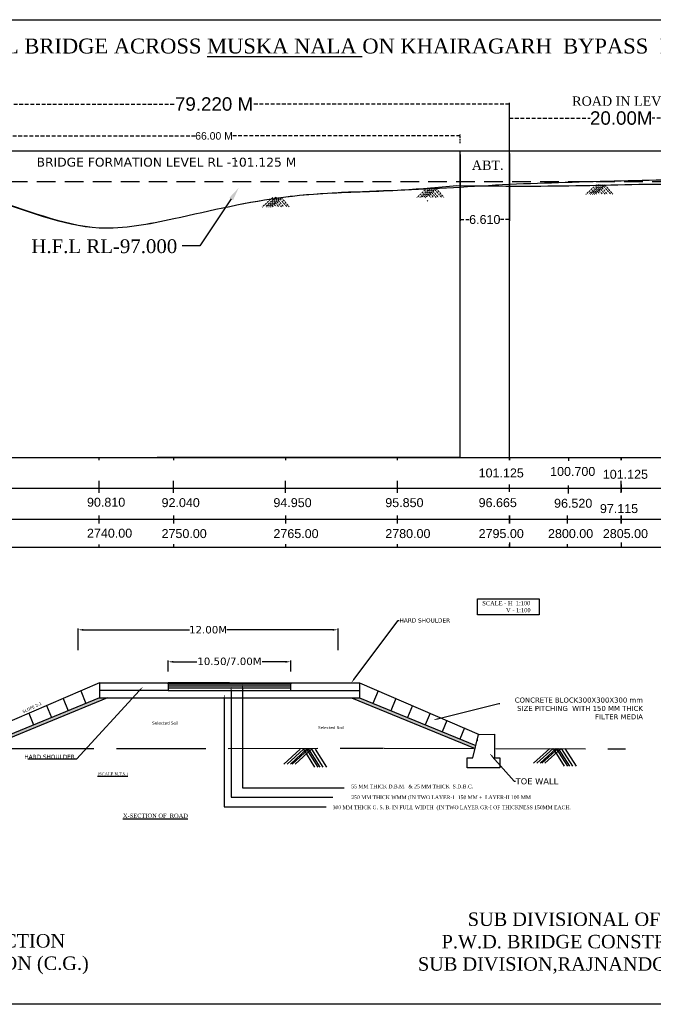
# Model space of a CAD drawing. Header units: metres. Extents: x 3770 to 4463, y -3340 to -3083.
# Tile 3 of 5: x 4096 to 4181, y -3340 to -3208. Entities that reach past the tile are written whole.
import ezdxf
from ezdxf import colors
from ezdxf.entities.mleader import LeaderData, LeaderLine
from ezdxf.math import Vec2, Vec3

# ---------------------------------------------------------------- set-up
doc = ezdxf.new("R2010")
doc.units = ezdxf.units.M
doc.header["$MEASUREMENT"] = 0
for name, pattern in [('ACAD_ISO02W100', [15, 12, -3]), ('DASED', [0.375, 0.25, -0.125]), ('DASHED', [0.75, 0.5, -0.25])]:
    doc.linetypes.add(name, pattern=pattern)
doc.styles.get("Standard").update_dxf_attribs({"font": 'verdana.ttf'})
doc.styles.add('WMF-Arial0', font='arial.ttf')
doc.dimstyles.new('SMALL Standard', dxfattribs={"dimtxt": 0.075, "dimasz": 0.05, "dimexe": 0.18, "dimexo": 0.0625, "dimgap": 0.09, "dimtad": 0, "dimtih": 1, "dimtoh": 1, "dimdec": 3, "dimzin": 0, "dimdsep": 46, "dimtxsty": 'WMF-Arial0', "dimblk": 'ARCHTICK', "dimcen": 0.09, "dimclrt": 256, "dimadec": 0, "dimazin": 0, "dimtfac": 1, "dimtdec": 3, "dimtofl": 0, "dimtmove": 0, "dimatfit": 3, "dimfxl": 0, "dimtolj": 1, "dimtzin": 0, "dimarcsym": 0})
doc.dimstyles.get("Standard").update_dxf_attribs({"dimtxt": 1, "dimasz": 0.7, "dimexe": 0.18, "dimexo": 0.0625, "dimgap": 0.09, "dimtad": 0, "dimtih": 1, "dimtoh": 1, "dimdec": 3, "dimzin": 0, "dimdsep": 46, "dimtxsty": 'Standard', "dimcen": 0.09, "dimadec": 0, "dimazin": 0, "dimtfac": 1, "dimtdec": 3, "dimtofl": 0, "dimtmove": 0, "dimatfit": 3, "dimfxl": 0, "dimtolj": 1, "dimtzin": 0, "dimarcsym": 0})

# ---------------------------------------------------------------- blocks, each defined once
blk = doc.blocks.new('*D10')
at = {"color": 0, "lineweight": -2, "transparency": 16777216}
for p, q in [((4103.47, -3292.06), (4103.47, -3289.14)), ((4104.17, -3289.32), (4118.4, -3289.32)), ((4137.64, -3289.32), (4123.42, -3289.32)), ((4138.34, -3292.06), (4138.34, -3289.14))]:
    blk.add_line(p, q, dxfattribs=at)
at = {"color": 0, "transparency": 16777216}
for points in [[(4104.17, -3289.21), (4104.17, -3289.44), (4103.47, -3289.32)], [(4137.64, -3289.21), (4137.64, -3289.44), (4138.34, -3289.32)]]:
    blk.add_solid(points, dxfattribs=at)
at = {"layer": 'Defpoints', "color": 0, "transparency": 16777216}
for p in [(4138.34, -3289.32), (4103.47, -3292.12), (4138.34, -3292.12)]:
    blk.add_point(p, dxfattribs=at)
at = {"color": 0, "transparency": 16777216, "insert": (4120.91, -3289.32), "char_height": 1, "attachment_point": 5}
blk.add_mtext('\\A1;12.00M', dxfattribs=at)
blk = doc.blocks.new('*D11')
at = {"color": 0, "lineweight": -2, "transparency": 16777216}
for p, q in [((4115.57, -3294.91), (4115.57, -3293.43)), ((4131.99, -3294.91), (4131.99, -3293.43)), ((4116.27, -3293.61), (4119.4, -3293.61)), ((4131.29, -3293.61), (4128.16, -3293.61))]:
    blk.add_line(p, q, dxfattribs=at)
at = {"color": 0, "transparency": 16777216}
for points in [[(4116.27, -3293.49), (4116.27, -3293.73), (4115.57, -3293.61)], [(4131.29, -3293.49), (4131.29, -3293.73), (4131.99, -3293.61)]]:
    blk.add_solid(points, dxfattribs=at)
at = {"layer": 'Defpoints', "color": 0, "transparency": 16777216}
for p in [(4131.99, -3293.61), (4115.57, -3294.97), (4131.99, -3294.97)]:
    blk.add_point(p, dxfattribs=at)
at = {"color": 0, "transparency": 16777216, "insert": (4123.78, -3293.61), "char_height": 1, "attachment_point": 5}
blk.add_mtext('\\A1;10.50/7.00M', dxfattribs=at)
blk = doc.blocks.new('_ArchTick')
at = {"color": 0, "linetype": 'ByBlock', "const_width": 0.15}
blk.add_lwpolyline([(-0.5, -0.5), (0.5, 0.5)], dxfattribs=at)
blk = doc.blocks.new('*D9')
at = {"color": 0, "linetype": 'DASED', "lineweight": -2, "transparency": 16777216}
for p, q in [((4088.71, -3224.1), (4088.71, -3222.93)), ((4154.71, -3224.1), (4154.71, -3222.93))]:
    blk.add_line(p, q, dxfattribs=at)
at = {"color": 0, "linetype": 'DASHED', "lineweight": -2, "transparency": 16777216}
for p, q in [((4088.71, -3223.11), (4119.18, -3223.11)), ((4154.71, -3223.11), (4124.25, -3223.11))]:
    blk.add_line(p, q, dxfattribs=at)
at = {"layer": 'Defpoints', "color": 0, "linetype": 'DASED', "transparency": 16777216}
for p in [(4154.71, -3223.11), (4088.71, -3224.16), (4154.71, -3224.16)]:
    blk.add_point(p, dxfattribs=at)
at = {"color": 0, "linetype": 'DASED', "lineweight": -2, "transparency": 16777216, "xscale": 0.05, "yscale": 0.05, "zscale": 0.05, "rotation": 180}
blk.add_blockref('_ArchTick', (4088.71, -3223.11), dxfattribs=at)
at = {"color": 0, "linetype": 'DASED', "lineweight": -2, "transparency": 16777216, "xscale": 0.05, "yscale": 0.05, "zscale": 0.05}
blk.add_blockref('_ArchTick', (4154.71, -3223.11), dxfattribs=at)
at = {"linetype": 'DASED', "lineweight": 9, "transparency": 16777216, "insert": (4121.71, -3223.11), "char_height": 0.075, "attachment_point": 5, "style": 'WMF-Arial0'}
blk.add_mtext('\\A1;{\\H13.333x;66.00 M}', dxfattribs=at)
blk = doc.blocks.new('*D12')
at = {"color": 0, "lineweight": -2, "transparency": 16777216}
for p, q in [((4082.1, -3222.61), (4082.1, -3218.66)), ((4161.32, -3222.61), (4161.32, -3218.66))]:
    blk.add_line(p, q, dxfattribs=at)
at = {"color": 0, "linetype": 'DASHED', "lineweight": -2, "transparency": 16777216}
for p, q in [((4082.1, -3218.84), (4116.53, -3218.84)), ((4161.32, -3218.84), (4126.89, -3218.84))]:
    blk.add_line(p, q, dxfattribs=at)
at = {"layer": 'Defpoints', "color": 0, "transparency": 16777216}
for p in [(4161.32, -3218.84), (4082.1, -3222.67), (4161.32, -3222.67)]:
    blk.add_point(p, dxfattribs=at)
at = {"color": 0, "lineweight": -2, "transparency": 16777216, "xscale": 0.05, "yscale": 0.05, "zscale": 0.05, "rotation": 180}
blk.add_blockref('_ArchTick', (4082.1, -3218.84), dxfattribs=at)
at = {"color": 0, "lineweight": -2, "transparency": 16777216, "xscale": 0.05, "yscale": 0.05, "zscale": 0.05}
blk.add_blockref('_ArchTick', (4161.32, -3218.84), dxfattribs=at)
at = {"lineweight": 15, "transparency": 16777216, "insert": (4121.71, -3218.84), "char_height": 0.075, "attachment_point": 5, "style": 'WMF-Arial0'}
blk.add_mtext('\\A1;{\\H24x;79.220 M}', dxfattribs=at)
blk = doc.blocks.new('*D2')
at = {"color": 0, "lineweight": -2, "transparency": 16777216}
for p, q in [((4154.71, -3225.6), (4154.71, -3234.5)), ((4161.32, -3225.45), (4161.32, -3234.5))]:
    blk.add_line(p, q, dxfattribs=at)
at = {"color": 0, "linetype": 'DASHED', "lineweight": -2, "transparency": 16777216}
for p, q in [((4154.71, -3234.32), (4155.9, -3234.32)), ((4161.32, -3234.32), (4160.13, -3234.32))]:
    blk.add_line(p, q, dxfattribs=at)
at = {"layer": 'Defpoints', "color": 0, "lineweight": 30, "transparency": 16777216}
for p in [(4154.71, -3225.54), (4161.32, -3225.38), (4161.32, -3234.32)]:
    blk.add_point(p, dxfattribs=at)
at = {"color": 0, "lineweight": -2, "transparency": 16777216, "xscale": 0.05, "yscale": 0.05, "zscale": 0.05, "rotation": 180}
blk.add_blockref('_ArchTick', (4154.71, -3234.32), dxfattribs=at)
at = {"color": 0, "lineweight": -2, "transparency": 16777216, "xscale": 0.05, "yscale": 0.05, "zscale": 0.05}
blk.add_blockref('_ArchTick', (4161.32, -3234.32), dxfattribs=at)
at = {"lineweight": 30, "transparency": 16777216, "insert": (4158.02, -3234.32), "char_height": 0.075, "attachment_point": 5, "style": 'WMF-Arial0'}
blk.add_mtext('\\A1;{\\H16x;6.610}', dxfattribs=at)
blk = doc.blocks.new('*D4')
at = {"color": 0, "lineweight": -2, "transparency": 16777216}
for p, q in [((4161.32, -3225.04), (4161.32, -3220.54)), ((4191.32, -3225.47), (4191.32, -3220.54))]:
    blk.add_line(p, q, dxfattribs=at)
at = {"color": 0, "linetype": 'DASHED', "lineweight": -2, "transparency": 16777216}
for p, q in [((4161.32, -3220.72), (4172.17, -3220.72)), ((4191.32, -3220.72), (4180.47, -3220.72))]:
    blk.add_line(p, q, dxfattribs=at)
at = {"layer": 'Defpoints', "color": 0, "transparency": 16777216}
for p in [(4191.32, -3220.72), (4161.32, -3225.1), (4191.32, -3225.54)]:
    blk.add_point(p, dxfattribs=at)
at = {"color": 0, "lineweight": -2, "transparency": 16777216, "xscale": 0.05, "yscale": 0.05, "zscale": 0.05, "rotation": 180}
blk.add_blockref('_ArchTick', (4161.32, -3220.72), dxfattribs=at)
at = {"color": 0, "lineweight": -2, "transparency": 16777216, "xscale": 0.05, "yscale": 0.05, "zscale": 0.05}
blk.add_blockref('_ArchTick', (4191.32, -3220.72), dxfattribs=at)
at = {"lineweight": 13, "transparency": 16777216, "insert": (4176.32, -3220.72), "char_height": 0.9, "attachment_point": 5, "style": 'WMF-Arial0'}
blk.add_mtext('\\A1;{\\H2x;20.00M}', dxfattribs=at)

msp = doc.modelspace()

# ---------------------------------------------------------------- hatches: boundary and pattern name
msp.add_hatch(color=256).paths.add_polyline_path([(4131.9951, -3296.4374), (4115.5673, -3296.4374), (4115.5673, -3296.559), (4131.9951, -3296.559)])
at = {"transparency": 33554674}
h = msp.add_hatch(dxfattribs=at)
h.set_pattern_fill('ANGLE', color=256, scale=0.5625)
h.set_pattern_definition([(0, (3929.63506, -2679.35614), (0, 0.1546875), [0.1125, -0.0421875]), (90, (3929.63506, -2679.35614), (-0.1546875, 9e-18), [0.1125, -0.0421875])])
h.paths.add_polyline_path([(4131.9923, -3296.8344), (4131.9923, -3296.559), (4115.5673, -3296.559), (4115.5673, -3296.8344)])
h = msp.add_hatch()
h.set_pattern_fill('HONEY', color=256, scale=0.9, style=0)
h.set_pattern_definition([(0, (4107.42789, -3298.4624), (0.16875, 0.09742786), [0.1125, -0.225]), (120, (4107.42789, -3298.4624), (-0.16875, 0.09742786), [0.1125, -0.225]), (60, (4107.42789, -3298.4624), (4e-10, 0.1948557), [-0.225, 0.1125])])
h.paths.add_polyline_path([(4107.4279, -3298.4624), (4106.3423, -3298.4624), (4090.7419, -3304.8401), (4090.8375, -3305.2449)])
h = msp.add_hatch()
h.set_pattern_fill('HONEY', color=256, scale=0.9, style=0)
h.set_pattern_definition([(180, (4140.13162, -3298.4624), (-0.16875, 0.09742786), [0.1125, -0.225]), (60, (4140.13162, -3298.4624), (0.16875, 0.09742786), [0.1125, -0.225]), (120, (4140.13162, -3298.4624), (-4e-10, 0.1948557), [-0.225, 0.1125])])
h.paths.add_polyline_path([(4140.1316, -3298.4624), (4141.2173, -3298.4624), (4156.8176, -3304.8401), (4156.722, -3305.2449)])

# ---------------------------------------------------------------- linework, layer by layer
at = {"color": 1}
for p, q in [((4088.7128, -3225.0996), (4154.7128, -3225.0996)), ((4154.7128, -3266.2246), (4154.7128, -3225.0996)), ((4154.7128, -3225.0996), (4161.3228, -3225.0996)), ((4161.3186, -3266.411), (4161.3228, -3225.0996)), ((4161.3228, -3225.0996), (4176.3228, -3225.0996)), ((4176.3228, -3225.0996), (4191.3186, -3225.1021)), ((4161.3228, -3266.2246), (4161.3228, -3229.5596)), ((4052.04, -3270.349), (4451.673, -3270.349)), ((4067.04, -3270.3496), (4451.673, -3270.3496)), ((4052.04, -3274.4735), (4451.673, -3274.4735)), ((4067.04, -3274.474), (4451.673, -3274.474)), ((3802.0311, -3278.257), (4451.673, -3278.2557))]:
    msp.add_line(p, q, dxfattribs=at)
at = {"color": 2, "linetype": 'DASED', "lineweight": 9}
for p, q in [((4154.7128, -3225.4496), (4154.7128, -3266.2246)), ((4124.7021, -3226.4197), (4124.7861, -3226.5171)), ((4172.9369, -3230.8251), (4173.021, -3230.9225))]:
    msp.add_line(p, q, dxfattribs=at)
at = {"lineweight": 30}
for p, q in [((4161.3228, -3266.2246), (4161.3228, -3225.5996)), ((4154.7128, -3266.2246), (4114.0878, -3266.2246)), ((4161.3186, -3266.2246), (4161.3186, -3266.5974)), ((4176.3186, -3266.2246), (4176.3186, -3266.5974)), ((4161.2964, -3269.8544), (4161.2964, -3270.8437)), ((4176.3237, -3274.0176), (4176.3237, -3275.0869)), ((4176.3296, -3277.6188), (4176.3296, -3278.2564))]:
    msp.add_line(p, q, dxfattribs=at)
at = {"color": 1, "linetype": 'DASED', "ltscale": 10}
msp.add_line((4079.1986, -3229.2246), (4185.8125, -3229.2246), dxfattribs=at)
at = {"linetype": 'DASED', "lineweight": 9}
for p, q in [((4150.3273, -3230.0987), (4148.9178, -3231.3794)), ((4150.7203, -3230.0744), (4149.3107, -3231.3551)), ((4150.9338, -3230.0987), (4149.5243, -3231.3794)), ((4151.1987, -3230.0987), (4149.7891, -3231.3794)), ((4151.4544, -3230.0963), (4150.0448, -3231.3769)), ((4151.4544, -3230.1085), (4150.0448, -3231.3891)), ((4151.4821, -3230.1366), (4152.5399, -3231.3623)), ((4129.5839, -3231.3559), (4128.1744, -3232.6365)), ((4129.9769, -3231.3315), (4128.5673, -3232.6122)), ((4130.1904, -3231.3559), (4128.7809, -3232.6365)), ((4130.4552, -3231.3559), (4129.0457, -3232.6365)), ((4130.711, -3231.3534), (4129.3014, -3232.6341)), ((4130.711, -3231.3656), (4129.3014, -3232.6463)), ((4130.5584, -3231.5493), (4131.4819, -3232.6195)), ((4130.7387, -3231.3937), (4131.7965, -3232.6195)), ((4150.5275, -3231.0507), (4150.7965, -3231.3623)), ((4150.6727, -3230.8267), (4151.135, -3231.3623)), ((4150.8863, -3230.6611), (4151.4914, -3231.3623)), ((4151.0611, -3230.4999), (4151.8053, -3231.3623)), ((4151.3018, -3230.2922), (4152.2253, -3231.3623)), ((4129.5358, -3232.5221), (4129.6199, -3232.6195)), ((4129.7841, -3232.3078), (4130.053, -3232.6195)), ((4129.9293, -3232.0838), (4130.3916, -3232.6195)), ((4130.1429, -3231.9183), (4130.748, -3232.6195)), ((4130.3176, -3231.7571), (4131.0619, -3232.6195)), ((4150.3045, -3231.7495), (4150.3885, -3231.8469))]:
    msp.add_line(p, q, dxfattribs=at)
at = {"color": 5, "lineweight": 13}
msp.add_line((4161.3228, -3266.2246), (4161.3228, -3229.6946), dxfattribs=at)
at = {"color": 0, "linetype": 'DASED', "lineweight": 9}
for p, q in [((4172.985, -3229.6589), (4171.5755, -3230.9395)), ((4173.378, -3229.6345), (4171.9684, -3230.9152)), ((4173.5915, -3229.6589), (4172.182, -3230.9395)), ((4173.8564, -3229.6589), (4172.4468, -3230.9395)), ((4174.1121, -3229.6564), (4172.7025, -3230.9371)), ((4174.1121, -3229.6686), (4172.7025, -3230.9493)), ((4173.544, -3230.2213), (4174.1491, -3230.9225)), ((4173.7188, -3230.0601), (4174.463, -3230.9225)), ((4173.9595, -3229.8523), (4174.883, -3230.9225)), ((4174.1398, -3229.6967), (4175.1976, -3230.9225)), ((4173.1852, -3230.6108), (4173.4542, -3230.9225)), ((4173.3304, -3230.3868), (4173.7927, -3230.9225))]:
    msp.add_line(p, q, dxfattribs=at)
for p, q in [((4052.04, -3266.2246), (4451.673, -3266.2246)), ((4067.04, -3266.2251), (4451.673, -3266.2251)), ((4106.3423, -3296.4374), (4090.3792, -3303.3055)), ((4103.8458, -3297.5115), (4104.5364, -3299.2007)), ((4106.3423, -3296.4374), (4141.2173, -3296.4374)), ((4115.5673, -3297.4613), (4106.3423, -3297.4613)), ((4115.5673, -3296.8344), (4131.9923, -3296.8344)), ((4115.5673, -3297.1238), (4131.9923, -3297.1238)), ((4115.5673, -3297.4613), (4131.9923, -3297.4613)), ((4115.5701, -3296.559), (4131.9951, -3296.559)), ((4131.9923, -3296.7749), (4131.9923, -3296.4374)), ((4131.9923, -3297.4613), (4141.2173, -3297.4613)), ((4141.2173, -3296.4374), (4157.2582, -3303.3391)), ((4143.7137, -3297.5115), (4143.0231, -3299.2007)), ((4106.3423, -3298.4624), (4090.7419, -3304.8401)), ((4107.4279, -3298.4624), (4090.8375, -3305.2449)), ((4101.4773, -3298.5305), (4102.1501, -3300.1762)), ((4106.3423, -3298.4624), (4141.2173, -3298.4624)), ((4115.5673, -3298.4624), (4131.9923, -3298.4624)), ((4140.1316, -3298.4624), (4156.722, -3305.2449)), ((4141.2173, -3298.4624), (4156.8176, -3304.8401)), ((4146.0822, -3298.5305), (4145.4094, -3300.1762)), ((4099.2478, -3299.4898), (4099.9038, -3301.0946)), ((4148.3118, -3299.4898), (4147.6557, -3301.0946)), ((4096.8793, -3300.5089), (4097.5175, -3302.0701)), ((4150.6802, -3300.5089), (4150.042, -3302.0701)), ((4152.9098, -3301.4682), (4152.2883, -3302.9885)), ((4155.2783, -3302.4872), (4154.6745, -3303.964))]:
    msp.add_line(p, q)
at = {"color": 7, "lineweight": 30}
for p, q in [((4176.2964, -3269.8544), (4176.2964, -3270.8437)), ((4161.3237, -3274.0176), (4161.3237, -3275.0869)), ((4161.3296, -3277.6188), (4161.3296, -3278.2564))]:
    msp.add_line(p, q, dxfattribs=at)
at = {"linetype": 'ACAD_ISO02W100'}
for p, q in [((4106.3423, -3296.4374), (4106.3423, -3298.4624)), ((4123.7798, -3296.4374), (4115.5673, -3296.4374)), ((4115.5673, -3296.4374), (4115.5673, -3296.7749)), ((4115.5673, -3296.4374), (4115.5673, -3297.4613)), ((4131.9923, -3297.4613), (4131.9923, -3296.4374)), ((4141.2173, -3296.4374), (4141.2173, -3298.4624)), ((4156.4323, -3306.4707), (4157.1721, -3303.34)), ((4157.0489, -3304.2251), (4157.0453, -3303.8769)), ((4157.1721, -3303.34), (4159.3407, -3303.2962)), ((4159.3407, -3303.2962), (4159.3407, -3306.4707)), ((4078.614, -3305.2365), (4144.4581, -3305.2048)), ((4133.2528, -3305.3386), (4131.0719, -3307.3375)), ((4133.6946, -3305.3384), (4131.5138, -3307.3373)), ((4134.127, -3305.3384), (4131.9462, -3307.3373)), ((4134.39, -3305.338), (4132.2092, -3307.3369)), ((4134.7901, -3305.338), (4132.6092, -3307.3369)), ((4133.6946, -3305.3384), (4135.198, -3307.7328)), ((4134.1269, -3305.3381), (4135.6302, -3307.7326)), ((4134.39, -3305.338), (4135.8934, -3307.7324)), ((4134.7899, -3305.3378), (4136.2932, -3307.7322)), ((4135.2866, -3305.3375), (4136.7899, -3307.732)), ((4144.5197, -3305.1723), (4176.8727, -3305.2844)), ((4157.0489, -3304.2251), (4157.0489, -3304.2251)), ((4166.735, -3305.2222), (4164.5542, -3307.2211)), ((4167.1769, -3305.2219), (4164.996, -3307.2208)), ((4167.6092, -3305.2219), (4165.4284, -3307.2208)), ((4167.8723, -3305.2216), (4165.6914, -3307.2205)), ((4168.2723, -3305.2216), (4166.0915, -3307.2205)), ((4167.1769, -3305.2219), (4168.6802, -3307.6164)), ((4167.6091, -3305.2217), (4169.1124, -3307.6162)), ((4167.8723, -3305.2216), (4169.3756, -3307.616)), ((4168.2722, -3305.2214), (4169.7755, -3307.6158)), ((4168.7688, -3305.2211), (4170.2721, -3307.6155)), ((4155.6779, -3307.8427), (4155.6779, -3306.4707)), ((4155.6779, -3306.4707), (4156.4323, -3306.4707)), ((4159.3407, -3306.4707), (4160.0558, -3306.4841)), ((4160.0558, -3306.4841), (4160.0443, -3307.8427)), ((4160.0443, -3307.8427), (4155.6779, -3307.8427))]:
    msp.add_line(p, q, dxfattribs=at)
at = {"lineweight": 30}
msp.add_lwpolyline([(3769.7238, -3207.5237), (4462.8017, -3207.5237), (4462.8017, -3339.5321), (3769.7238, -3339.5321)], close=True, dxfattribs=at)
at = {"color": 2}
for points in [[(4106.3186, -3266.5974), (4106.3186, -3266.2246)], [(4116.3186, -3266.5974), (4116.3186, -3266.2246)], [(4131.3186, -3266.5974), (4131.3186, -3266.2246)], [(4146.3186, -3266.5974), (4146.3186, -3266.2246)], [(4161.3186, -3266.5974), (4161.3186, -3266.2246)], [(4169.289, -3266.6782), (4169.289, -3266.3054)], [(4176.3186, -3266.5974), (4176.3186, -3266.2246)], [(4146.2964, -3269.7913), (4146.2964, -3269.3615)], [(4146.2964, -3269.7913), (4146.2964, -3269.3615)], [(4146.2964, -3270.6688), (4146.2964, -3269.5995)], [(4106.2964, -3270.9636), (4106.2964, -3269.8944)], [(4116.2964, -3270.9636), (4116.2964, -3269.8944)], [(4131.2964, -3270.9636), (4131.2964, -3269.8944)], [(4146.2964, -3270.9636), (4146.2964, -3269.8944)], [(4169.2668, -3271.0445), (4169.2668, -3269.9752)], [(4106.3237, -3275.0869), (4106.3237, -3274.0176)], [(4116.3237, -3275.0869), (4116.3237, -3274.0176)], [(4131.3237, -3275.0869), (4131.3237, -3274.0176)], [(4146.3237, -3275.0869), (4146.3237, -3274.0176)], [(4169.093, -3275.0869), (4169.093, -3274.0176)], [(4176.3237, -3275.0869), (4176.3237, -3274.0176)], [(4106.3237, -3278.3339), (4106.3237, -3277.904)], [(4116.3296, -3278.2564), (4116.3296, -3277.8265)], [(4131.3296, -3278.2564), (4131.3296, -3277.8265)], [(4146.3296, -3278.2564), (4146.3296, -3277.8265)], [(4161.3296, -3278.2564), (4161.3296, -3277.8265)], [(4169.0989, -3278.2564), (4169.0989, -3277.8265)]]:
    msp.add_lwpolyline(points, dxfattribs=at)
at = {"color": 7}
for points in [[(4106.2964, -3269.7913), (4106.2964, -3269.3615)], [(4106.2964, -3270.6688), (4106.2964, -3269.5995)], [(4116.2964, -3269.7913), (4116.2964, -3269.3615)], [(4116.2964, -3270.6688), (4116.2964, -3269.5995)], [(4131.2964, -3269.7913), (4131.2964, -3269.3615)], [(4131.2964, -3269.7913), (4131.2964, -3269.3615)], [(4131.2964, -3270.6688), (4131.2964, -3269.5995)], [(4176.2964, -3269.7913), (4176.2964, -3269.3615)], [(4176.2964, -3269.7913), (4176.2964, -3269.3615)], [(4176.2964, -3270.6688), (4176.2964, -3269.5995)], [(4176.2964, -3270.9636), (4176.2964, -3269.8944)], [(4161.3237, -3275.0869), (4161.3237, -3274.0176)]]:
    msp.add_lwpolyline(points, dxfattribs=at)
for points in [[(4157.0464, -3285.1765), (4165.3196, -3285.1765), (4165.3196, -3287.3199), (4157.0464, -3287.3199)], [(4131.9951, -3296.559), (4115.5673, -3296.559), (4115.5673, -3296.4374), (4131.9951, -3296.4374)]]:
    msp.add_lwpolyline(points, close=True)
at = {"color": 1}
for points in [[(4161.3228, -3229.5596), (4176.3186, -3229.1096), (4191.3186, -3228.9246), (4206.3186, -3229.0346), (4221.3186, -3229.1046), (4236.3186, -3229.1796), (4251.3186, -3229.6896), (4266.3186, -3230.0346), (4281.3186, -3229.8146), (4296.3186, -3228.6946), (4311.3186, -3228.0496), (4326.3186, -3227.9646), (4341.3186, -3227.5346), (4356.3186, -3226.5191), (4371.3186, -3225.8491), (4386.3186, -3225.509), (4401.3186, -3224.9095), (4416.3186, -3224.6195), (4431.3186, -3224.3395), (4446.3186, -3224.2551)], [(4082.1028, -3229.6973), (4091.3186, -3231.4446), (4106.3186, -3235.4146), (4116.3186, -3234.1846), (4131.3186, -3231.2746), (4146.3186, -3230.3746), (4161.3228, -3229.5596)]]:
    msp.add_spline(points, degree=3, dxfattribs=at)
at = {"color": 5}
for points in [[(4078.7128, -3228.6773), (4091.3186, -3231.4446), (4106.3186, -3235.4146), (4116.3186, -3234.1846), (4131.3186, -3231.2746), (4136.3186, -3230.8246), (4146.3186, -3230.3746), (4154.289, -3229.7755)], [(4154.289, -3229.7755), (4169.289, -3229.7854), (4184.289, -3229.5754), (4199.289, -3229.7855), (4214.289, -3228.4555), (4229.289, -3227.6946)]]:
    msp.add_spline(points, degree=3, dxfattribs=at)

# ---------------------------------------------------------------- texts
at = {"style": 'WMF-Arial0'}
for s, p in [('101.125', (4157.1938, -3268.8952)), ('101.125', (4173.8499, -3269.0744)), ('97.115', (4173.4571, -3273.6718)), ('2805.00', (4173.8499, -3277.0239))]:
    msp.add_text(s, height=1.2, dxfattribs=at).set_placement(p)
at = {"color": 2, "style": 'WMF-Arial0'}
for s, p in [('100.700', (4166.7801, -3268.6935)), ('90.810', (4104.675, -3272.818)), ('92.040', (4114.675, -3272.8744)), ('94.950', (4129.675, -3272.8744)), ('95.850', (4144.675, -3272.8744)), ('96.520', (4167.3117, -3272.9552)), ('2740.00', (4104.675, -3276.9675)), ('2750.00', (4114.675, -3277.0239)), ('2765.00', (4129.675, -3277.0239)), ('2780.00', (4144.675, -3277.0239)), ('2800.00', (4166.4971, -3277.0239))]:
    msp.add_text(s, height=1.2, dxfattribs=at).set_placement(p)
at = {"color": 7, "style": 'WMF-Arial0'}
for s, p in [('96.665', (4157.1938, -3272.8744)), ('2795.00', (4157.1938, -3277.0239))]:
    msp.add_text(s, height=1.2, dxfattribs=at).set_placement(p)
msp.add_text('SLOPE 2:1', height=0.39481, rotation=25).set_placement((4096.1396, -3300.5118))
for s, insert, char_height, width, attachment_point in [('\\pt36.82;{\\fTimes New Roman|b0|i0|c0|p18; L- SEC.  OF  APROACH ROAD ON CONSTRUCTION OF   HIGH LEVEL BRIDGE ACROSS \\LMUSKA NALA\\l ON KHAIRAGARH  BYPASS  ROAD ON RAJNANDGAON -  KAWARDHA RAOD.}', (4125.1424, -3210.0563), 2, 289.165947, 2), ('{\\fTimes New Roman|b0|i0|c0|p18;SCALE - H  1:100\\P               V - 1:100}', (4160.9082, -3285.475), 0.5625, 8.0418, 2), ('CONCRETE BLOCK300X300X300 mm SIZE PITCHING  WITH 150 MM THICK FILTER MEDIA', (4179.2278, -3298.4026), 0.675, 18.73441, 3), ('{\\fTimes New Roman|b0|i0|c0|p18;\\L(SCALE N.T.S.)}', (4106.1034, -3308.4528), 0.39481, 4.393336, 1), ('{\\fTimes New Roman|b0|i0|c0|p18;55 MM THICK D.B.M.  & 25 MM THICK  S.D.B.C.}', (4140.1241, -3310.0778), 0.495, 16.115134, 1), ('{\\fTimes New Roman|b0|i0|c0|p18;250 MM THICK WMM (IN TWO LAYER-1  150 MM +  LAYER-II 100 MM}', (4140.1241, -3311.5278), 0.495, 23.529962, 1), ('{\\fTimes New Roman|b0|i0|c0|p18;300 MM THICK G. S. B. IN FULL WIDTH  (IN TWO LAYER GR-I OF THICKNESS 150MM EACH.}', (4137.6193, -3312.8757), 0.495, 32.39631, 1), ('{\\fTimes New Roman|b0|i0|c0|p18;\\LX-SECTION OF  ROAD}', (4113.8552, -3313.9702), 0.5625, 14.791163, 2), ('\\pt30.58;{\\fTimes New Roman|b0|i0|c0|p18;SUB ENGINEER\\P\\pt24.464;P.W.D. BRIDGE CONSTRUCTION \\PSUB DIVISION,RAJNANDGAON (C.G.)}', (4081.459, -3327.1201), 1.8, 55.222478, 2), ('{\\fTimes New Roman|b0|i0|c0|p18;SUB DIVISIONAL OFFICER\\P\\pt24.464;P.W.D. BRIDGE CONSTRUCTION \\PSUB DIVISION,RAJNANDGAON (C.G.)}', (4172.5056, -3327.2243), 1.8, 63.00814, 2)]:
    msp.add_mtext(s, dxfattribs=dict(insert=insert, char_height=char_height, width=width, attachment_point=attachment_point))
at = {"linetype": 'DASED', "lineweight": 9, "attachment_point": 2}
for s, insert, char_height, width in [('{\\fTimes New Roman|b0|i0|c0|p18;ROAD IN LEVEL}', (4176.8754, -3217.8166), 1.25, 25.539624), ('{\\fTimes New Roman|b0|i0|c0|p18;ABT.}', (4158.4115, -3226.4101), 1.25, 4.065141), ('{\\fTimes New Roman|b0|i0|c0|p18;H.F.L RL-97.000}', (4106.9942, -3236.9668), 1.85, 37.191657)]:
    msp.add_mtext(s, dxfattribs=dict(at, insert=insert, char_height=char_height, width=width))
at = {"color": 2, "linetype": 'DASED', "lineweight": 9, "insert": (4097.9218, -3226.0246), "char_height": 1.2, "width": 62.204121, "attachment_point": 1}
msp.add_mtext('{\\C256;BRIDGE FORMATION LEVEL RL -101.125 M}', dxfattribs=at)
at = {"color": 2, "lineweight": 20, "char_height": 0.39481, "width": 5.54968, "attachment_point": 1}
for insert in [(4113.418, -3301.6314), (4135.6571, -3302.2411)]:
    msp.add_mtext('{\\C256;Selected Soil }', dxfattribs=dict(at, insert=insert))

# ---------------------------------------------------------------- dimensions: what is measured, and where the dimension line sits
at = {"lineweight": 15}
dim = msp.add_linear_dim(base=(4161.3207, -3218.8359), p1=(4082.1007, -3222.6691), p2=(4161.3207, -3222.6691), text='{\\H24x;79.220 M}', dimstyle='SMALL Standard', dxfattribs=at)
dim.commit()
dim.dimension.update_dxf_attribs({"geometry": '*D12', "text_midpoint": (4121.7107, -3218.8359)})
at = {"lineweight": 13}
dim = msp.add_linear_dim(base=(4191.3201, -3220.7224), p1=(4161.3228, -3225.0996), p2=(4191.3201, -3225.5371), text='{\\H2x;20.00M}', dimstyle='SMALL Standard', override={"dimtxt": 0.9}, dxfattribs=at)
dim.commit()
dim.dimension.update_dxf_attribs({"geometry": '*D4', "text_midpoint": (4176.3214, -3220.7224), "dimtype": 160})
at = {"color": 0, "linetype": 'DASED', "lineweight": 9}
dim = msp.add_linear_dim(base=(4154.7128, -3223.1092), p1=(4088.7128, -3224.1581), p2=(4154.7128, -3224.1581), text='{\\H13.333x;66.00 M}', dimstyle='SMALL Standard', dxfattribs=at)
dim.commit()
dim.dimension.update_dxf_attribs({"geometry": '*D9', "text_midpoint": (4121.7128, -3223.1092)})
at = {"lineweight": 30}
dim = msp.add_linear_dim(base=(4161.3228, -3234.3185), p1=(4154.7128, -3225.5373), p2=(4161.3228, -3225.3846), text='{\\H16x;<>}', dimstyle='SMALL Standard', dxfattribs=at)
dim.commit()
dim.dimension.update_dxf_attribs({"geometry": '*D2', "text_midpoint": (4158.0178, -3234.3185)})
for base, p1, p2, text, picture, middle in [((4138.3447, -3289.3238), (4103.4697, -3292.1221), (4138.3447, -3292.1221), '12.00M', '*D10', (4120.9072, -3289.3238)), ((4131.9923, -3293.6087), (4115.5673, -3294.9685), (4131.9923, -3294.9685), '10.50/7.00M', '*D11', (4123.7798, -3293.6087))]:
    dim = msp.add_linear_dim(base=base, p1=p1, p2=p2, text=text, dimstyle='Standard')
    dim.commit()
    dim.dimension.update_dxf_attribs({"geometry": picture, "text_midpoint": middle})

# ---------------------------------------------------------------- leaders
at = {"color": 0, "linetype": 'DASED', "lineweight": 9}
ml = msp.add_multileader_mtext('Standard', dxfattribs=at)
ml.set_content('')
ml.set_leader_properties()
ml.build(insert=Vec2(0, 0))
ml.multileader.update_dxf_attribs({"text_right_attachment_type": 6, "dogleg_length": 0.36, "arrow_head_size": 1.8})
ctx = ml.context
ctx.base_point, ctx.char_height, ctx.arrow_head_size, ctx.landing_gap_size, ctx.plane_origin = Vec3(4117.3609, -3237.7505), 0.18, 1.8, 0.09, Vec3(4125.02, -3230.9003)
ctx.right_attachment, ctx.text_align_type = 6, 2
notes = []
notes.append((ctx, [(1, (1, 1, 0), (4119.799, -3237.8405), (-1, 0), 2.2581, [(0, [(4125.02, -3230.0642)], 0, [])])]))
ctx.mtext.insert, ctx.mtext.alignment, ctx.mtext.flow_direction = Vec3(4117.4509, -3237.6605), 3, 5
ml = msp.add_multileader_mtext('Standard')
ml.set_content('HARD SHOULDER', color=256)
ml.set_leader_properties()
ml.build(insert=Vec2(0, 0))
ml.multileader.update_dxf_attribs({"text_right_attachment_type": 6, "dogleg_length": 0.36, "arrow_head_size": 0.5625})
ctx = ml.context
ctx.base_point, ctx.char_height, ctx.arrow_head_size, ctx.landing_gap_size, ctx.plane_origin = Vec3(4146.5461, -3288.0687), 0.5625, 0.5625, 0.0405, Vec3(4140.1161, -3296.4374)
ctx.right_attachment = 6
notes.append((ctx, [(1, (1, 1, 0), (4146.3841, -3288.0687), (1, 0), 0.162, [(0, [(4140.1161, -3296.4374)], 0, [])])]))
ctx.mtext.insert, ctx.mtext.flow_direction = Vec3(4146.5866, -3287.7816), 5
ml = msp.add_multileader_mtext('Standard')
ml.set_content('HARD SHOULDER', color=256)
ml.set_leader_properties()
ml.build(insert=Vec2(0, 0))
ml.multileader.update_dxf_attribs({"text_right_attachment_type": 6, "dogleg_length": 0.36, "arrow_head_size": 0.675})
ctx = ml.context
ctx.base_point, ctx.char_height, ctx.arrow_head_size, ctx.landing_gap_size, ctx.plane_origin = Vec3(4096.2259, -3306.2565), 0.5625, 0.675, 0.0405, Vec3(4109.8688, -3296.9659)
ctx.right_attachment, ctx.text_align_type = 6, 2
notes.append((ctx, [(0, (1, 1, 0), (4103.2521, -3306.6444), (-1, 0), 0.162, [(0, [(4112.1753, -3296.9659)], 0, [])])]))
ctx.mtext.insert, ctx.mtext.alignment, ctx.mtext.flow_direction = Vec3(4103.0496, -3306.0702), 3, 5
at = {"linetype": 'ACAD_ISO02W100'}
ml = msp.add_multileader_mtext('Standard', dxfattribs=at)
ml.set_content('', color=256)
ml.set_leader_properties()
ml.build(insert=Vec2(0, 0))
ml.multileader.update_dxf_attribs({"text_right_attachment_type": 6, "dogleg_length": 0.36, "arrow_head_size": 0.5625})
ctx = ml.context
ctx.base_point, ctx.char_height, ctx.arrow_head_size, ctx.landing_gap_size, ctx.plane_origin = Vec3(4137.657, -3311.7792), 0.081, 0.5625, 0.0405, Vec3(4124.0015, -3296.6812)
ctx.right_attachment = 6
notes.append((ctx, [(0, (1, 1, 0), (4124.0043, -3311.7792), (1, 0), 13.6527, [(0, [(4124.0015, -3296.9284)], 0, [])])]))
ctx.mtext.insert, ctx.mtext.flow_direction = Vec3(4137.6975, -3311.7387), 5
ml = msp.add_multileader_mtext('Standard', dxfattribs=at)
ml.set_content('', color=256)
ml.set_leader_properties()
ml.build(insert=Vec2(0, 0))
ml.multileader.update_dxf_attribs({"text_right_attachment_type": 6, "dogleg_length": 0.36, "arrow_head_size": 0.5625})
ctx = ml.context
ctx.base_point, ctx.char_height, ctx.arrow_head_size, ctx.landing_gap_size, ctx.plane_origin = Vec3(4139.1789, -3310.4875), 0.081, 0.5625, 0.0405, Vec3(4125.5234, -3295.3895)
ctx.right_attachment = 6
notes.append((ctx, [(0, (1, 1, 0), (4125.5262, -3310.4875), (1, 0), 13.6527, [(0, [(4125.5246, -3296.5043)], 0, [])])]))
ctx.mtext.insert, ctx.mtext.flow_direction = Vec3(4139.2194, -3310.447), 5
ml = msp.add_multileader_mtext('Standard', dxfattribs=at)
ml.set_content('', color=256)
ml.set_leader_properties()
ml.build(insert=Vec2(0, 0))
ml.multileader.update_dxf_attribs({"text_right_attachment_type": 6, "dogleg_length": 0.36, "arrow_head_size": 0.5625})
ctx = ml.context
ctx.base_point, ctx.char_height, ctx.arrow_head_size, ctx.landing_gap_size, ctx.plane_origin = Vec3(4136.7419, -3313.0478), 0.081, 0.5625, 0.0405, Vec3(4123.0864, -3297.9499)
ctx.right_attachment = 6
notes.append((ctx, [(0, (1, 1, 0), (4123.0892, -3313.0478), (1, 0), 13.6527, [(0, [(4123.0864, -3297.9499)], 0, [])])]))
ctx.mtext.insert, ctx.mtext.flow_direction = Vec3(4136.7824, -3313.0073), 5
ml = msp.add_multileader_mtext('Standard')
ml.set_content('', color=256)
ml.set_leader_properties()
ml.build(insert=Vec2(0, 0))
ml.multileader.update_dxf_attribs({"text_right_attachment_type": 6, "dogleg_length": 0.36, "arrow_head_size": 0.5625})
ctx = ml.context
ctx.base_point, ctx.char_height, ctx.arrow_head_size, ctx.landing_gap_size, ctx.plane_origin = Vec3(4160.0499, -3299.1879), 0.081, 0.5625, 0.0405, Vec3(4151.1304, -3301.4188)
ctx.right_attachment = 6
notes.append((ctx, [(0, (1, 1, 0), (4159.8879, -3299.1879), (1, 0), 0.162, [(0, [(4151.1304, -3301.4188)], 0, [])])]))
ctx.mtext.insert, ctx.mtext.flow_direction = Vec3(4160.0904, -3299.1474), 5
ml = msp.add_multileader_mtext('Standard')
ml.set_content('TOE WALL', color=256)
ml.set_leader_properties()
ml.build(insert=Vec2(0, 0))
ml.multileader.update_dxf_attribs({"text_right_attachment_type": 6, "dogleg_length": 0.36, "arrow_head_size": 0.5625})
ctx = ml.context
ctx.base_point, ctx.char_height, ctx.arrow_head_size, ctx.landing_gap_size, ctx.plane_origin = Vec3(4162.1207, -3309.6361), 0.81, 0.5625, 0.0405, Vec3(4158.6538, -3305.8789)
ctx.right_attachment = 6
notes.append((ctx, [(0, (1, 1, 0), (4161.9587, -3309.6361), (1, 0), 0.162, [(0, [(4158.6538, -3305.8789)], 0, [])])]))
ctx.mtext.insert, ctx.mtext.width, ctx.mtext.flow_direction = Vec3(4162.1612, -3309.2226), 14.749101, 5
for ctx, leaders in notes:
    for number, flags, end, landing, length, lines in leaders:
        leader = LeaderData()
        leader.index, (leader.has_last_leader_line, leader.has_dogleg_vector, leader.attachment_direction) = number, flags
        leader.last_leader_point, leader.dogleg_vector, leader.dogleg_length = Vec3(end), Vec3(landing), length
        for number, points, colour, breaks in lines:
            line = LeaderLine()
            line.index, line.vertices, line.color, line.breaks = number, Vec3.list(points), colors.encode_raw_color(colour), breaks
            leader.lines.append(line)
        ctx.leaders.append(leader)

doc.saveas('drawing.dxf')
